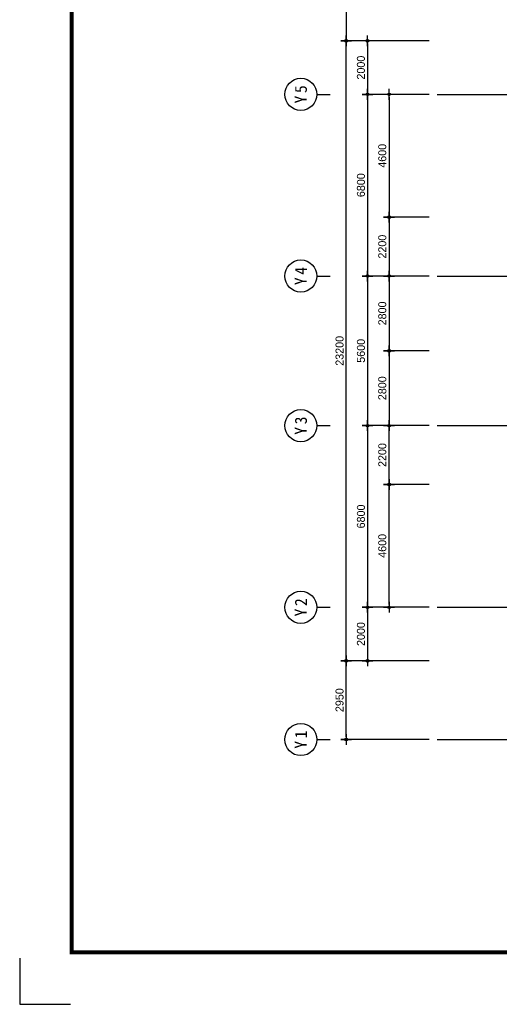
# Model space of a CAD drawing. Header units: millimetres. Extents: x 3753571 to 3837671, y -5256172 to -5196772.
# Tile 1 of 10: x 3753571 to 3771529, y -5256172 to -5219319. Entities that reach past the tile are written whole.
import ezdxf
from ezdxf.enums import TextEntityAlignment as Align

# ---------------------------------------------------------------- set-up
doc = ezdxf.new("R2010")
doc.units = ezdxf.units.MM
doc.header["$MEASUREMENT"] = 0
doc.linetypes.add('CEN', pattern=[66, 60, -2, 2, -2])
doc.layers.get('0').update_dxf_attribs({"linetype": 'CONTINUOUS'})
doc.layers.get('DEFPOINTS').update_dxf_attribs({"linetype": 'CONTINUOUS'})
for name, color, linetype in [('3', 3, 'CONTINUOUS'), ('A_GE_FORM', 7, 'CONTINUOUS'), ('CEN', 13, 'CEN'), ('DI', 1, 'CONTINUOUS'), ('DIM', 7, 'CONTINUOUS')]:
    doc.layers.add(name, color=color, linetype=linetype)
doc.styles.add('GHS', font='txt')
doc.styles.add('HY울릉도 L', font='txt')
doc.styles.add('SDP-S', font='txt')
doc.styles.add('돋움체', font='txt')
doc.dimstyles.new('SMDI-3', dxfattribs={"dimtxt": 3, "dimasz": 1, "dimexe": 2, "dimexo": 3, "dimgap": 1, "dimtad": 1, "dimdsep": 46, "dimtxsty": 'HY울릉도 L', "dimblk": 'Z_DOT', "dimcen": 2.5, "dimdle": 1.5, "dimclrd": 1, "dimclre": 1, "dimclrt": 2, "dimadec": 0, "dimazin": 0, "dimtfac": 1, "dimtix": 1, "dimtmove": 2, "dimatfit": 3, "dimldrblk": 'Z_DOT', "dimfxl": 0, "dimtvp": 1, "dimtolj": 1, "dimtzin": 0, "dimarcsym": 0})

# ---------------------------------------------------------------- blocks, each defined once
blk = doc.blocks.new('sheet _서영')
at = {"layer": 'A_GE_FORM'}
for p, q in [((-362689.99, -1059041.18), (-362689.99, -1059058.43)), ((-362689.99, -1059041.18), (-362689.99, -1059058.43)), ((-362689.99, -1059058.43), (-362670.99, -1059058.43))]:
    blk.add_line(p, q, dxfattribs=at)
at = {"layer": 'A_GE_FORM', "const_width": 1.5}
blk.add_lwpolyline([(-361868.49, -1059038.93), (-362670.49, -1059038.93), (-362670.49, -1058483.93), (-361868.49, -1058483.93)], close=True, dxfattribs=at)
blk = doc.blocks.new('Z_DOT')
at = {"layer": 'DIM', "color": 1, "ltscale": 3}
for p, q in [((-2, 0), (2, 0)), ((0, -2), (0, 2))]:
    blk.add_line(p, q, dxfattribs=at)
for radius in [0.5, 0.25]:
    blk.add_circle((0, 0), radius, dxfattribs=at)
blk = doc.blocks.new('*D26')
at = {"layer": 'DEFPOINTS', "color": 0, "ltscale": 3, "transparency": 16777216}
for p in [(3765799, -5220113), (3769199, -5220113), (3769199, -5243313)]:
    blk.add_point(p, dxfattribs=at)
at = {"layer": 'DIM', "color": 1, "lineweight": -2, "ltscale": 3, "transparency": 16777216}
for p, q in [((3768899, -5220113), (3765599, -5220113)), ((3765799, -5243213), (3765799, -5220213)), ((3768899, -5243313), (3765599, -5243313))]:
    blk.add_line(p, q, dxfattribs=at)
at = {"layer": 'DIM', "color": 1, "lineweight": -2, "ltscale": 3, "transparency": 16777216, "xscale": 100, "yscale": 100, "zscale": 100}
for p, rotation in [((3765799, -5220113), 90), ((3765799, -5243313), 270)]:
    blk.add_blockref('Z_DOT', p, dxfattribs=dict(at, rotation=rotation))
at = {"layer": 'DIM', "color": 2, "ltscale": 3, "transparency": 16777216, "insert": (3765549, -5231713), "char_height": 300, "attachment_point": 5, "rotation": 90, "style": 'SDP-S'}
blk.add_mtext('\\A1;23200', dxfattribs=at)
blk = doc.blocks.new('*D27')
at = {"layer": 'DEFPOINTS', "color": 0, "ltscale": 3, "transparency": 16777216}
for p in [(3769199, -5210763), (3765799, -5220113), (3769199, -5220113)]:
    blk.add_point(p, dxfattribs=at)
at = {"layer": 'DIM', "color": 1, "lineweight": -2, "ltscale": 3, "transparency": 16777216}
for p, q in [((3768899, -5210763), (3765599, -5210763)), ((3765799, -5210863), (3765799, -5220013)), ((3768899, -5220113), (3765599, -5220113))]:
    blk.add_line(p, q, dxfattribs=at)
at = {"layer": 'DIM', "color": 1, "lineweight": -2, "ltscale": 3, "transparency": 16777216, "xscale": 100, "yscale": 100, "zscale": 100}
for p, rotation in [((3765799, -5210763), 90), ((3765799, -5220113), 270)]:
    blk.add_blockref('Z_DOT', p, dxfattribs=dict(at, rotation=rotation))
at = {"layer": 'DIM', "color": 2, "ltscale": 3, "transparency": 16777216, "insert": (3765549, -5215438), "char_height": 300, "attachment_point": 5, "rotation": 90, "style": 'SDP-S'}
blk.add_mtext('\\A1;9350', dxfattribs=at)
blk = doc.blocks.new('CCS111')
blk.add_line((0, 8), (0, 3))
blk.add_circle((0, 14), 6)
at = {"color": 3, "style": 'GHS'}
for tag, p in [('X', (-2.45, 14.02)), ('1', (1.44, 14.02))]:
    blk.add_attdef(tag, text='', height=4.5, dxfattribs=at).set_placement(p, align=Align.MIDDLE_CENTER)
blk = doc.blocks.new('*D28')
at = {"layer": 'DEFPOINTS', "color": 0, "ltscale": 3, "transparency": 16777216}
for p in [(3769199, -5220113), (3766599, -5222113), (3769199, -5222113)]:
    blk.add_point(p, dxfattribs=at)
at = {"layer": 'DIM', "color": 1, "lineweight": -2, "ltscale": 3, "transparency": 16777216}
for p, q in [((3768899, -5220113), (3766399, -5220113)), ((3766599, -5220213), (3766599, -5222013)), ((3768899, -5222113), (3766399, -5222113))]:
    blk.add_line(p, q, dxfattribs=at)
at = {"layer": 'DIM', "color": 1, "lineweight": -2, "ltscale": 3, "transparency": 16777216, "xscale": 100, "yscale": 100, "zscale": 100}
for p, rotation in [((3766599, -5220113), 90), ((3766599, -5222113), 270)]:
    blk.add_blockref('Z_DOT', p, dxfattribs=dict(at, rotation=rotation))
at = {"layer": 'DIM', "color": 2, "ltscale": 3, "transparency": 16777216, "insert": (3766349, -5221113), "char_height": 300, "attachment_point": 5, "rotation": 90, "style": 'SDP-S'}
blk.add_mtext('\\A1;2000', dxfattribs=at)
blk = doc.blocks.new('*D29')
at = {"layer": 'DEFPOINTS', "color": 0, "ltscale": 3, "transparency": 16777216}
for p in [(3769199, -5222113), (3766599, -5228913), (3769199, -5228913)]:
    blk.add_point(p, dxfattribs=at)
at = {"layer": 'DIM', "color": 1, "lineweight": -2, "ltscale": 3, "transparency": 16777216}
for p, q in [((3768899, -5222113), (3766399, -5222113)), ((3766599, -5222213), (3766599, -5228813)), ((3768899, -5228913), (3766399, -5228913))]:
    blk.add_line(p, q, dxfattribs=at)
at = {"layer": 'DIM', "color": 1, "lineweight": -2, "ltscale": 3, "transparency": 16777216, "xscale": 100, "yscale": 100, "zscale": 100}
for p, rotation in [((3766599, -5222113), 90), ((3766599, -5228913), 270)]:
    blk.add_blockref('Z_DOT', p, dxfattribs=dict(at, rotation=rotation))
at = {"layer": 'DIM', "color": 2, "ltscale": 3, "transparency": 16777216, "insert": (3766349, -5225513), "char_height": 300, "attachment_point": 5, "rotation": 90, "style": 'SDP-S'}
blk.add_mtext('\\A1;6800', dxfattribs=at)
blk = doc.blocks.new('*D30')
at = {"layer": 'DEFPOINTS', "color": 0, "ltscale": 3, "transparency": 16777216}
for p in [(3769199, -5228913), (3766599, -5234513), (3769199, -5234513)]:
    blk.add_point(p, dxfattribs=at)
at = {"layer": 'DIM', "color": 1, "lineweight": -2, "ltscale": 3, "transparency": 16777216}
for p, q in [((3768899, -5228913), (3766399, -5228913)), ((3766599, -5229013), (3766599, -5234413)), ((3768899, -5234513), (3766399, -5234513))]:
    blk.add_line(p, q, dxfattribs=at)
at = {"layer": 'DIM', "color": 1, "lineweight": -2, "ltscale": 3, "transparency": 16777216, "xscale": 100, "yscale": 100, "zscale": 100}
for p, rotation in [((3766599, -5228913), 90), ((3766599, -5234513), 270)]:
    blk.add_blockref('Z_DOT', p, dxfattribs=dict(at, rotation=rotation))
at = {"layer": 'DIM', "color": 2, "ltscale": 3, "transparency": 16777216, "insert": (3766349, -5231713), "char_height": 300, "attachment_point": 5, "rotation": 90, "style": 'SDP-S'}
blk.add_mtext('\\A1;5600', dxfattribs=at)
blk = doc.blocks.new('*D31')
at = {"layer": 'DEFPOINTS', "color": 0, "ltscale": 3, "transparency": 16777216}
for p in [(3769199, -5234513), (3766599, -5241313), (3769199, -5241313)]:
    blk.add_point(p, dxfattribs=at)
at = {"layer": 'DIM', "color": 1, "lineweight": -2, "ltscale": 3, "transparency": 16777216}
for p, q in [((3768899, -5234513), (3766399, -5234513)), ((3766599, -5234613), (3766599, -5241213)), ((3768899, -5241313), (3766399, -5241313))]:
    blk.add_line(p, q, dxfattribs=at)
at = {"layer": 'DIM', "color": 1, "lineweight": -2, "ltscale": 3, "transparency": 16777216, "xscale": 100, "yscale": 100, "zscale": 100}
for p, rotation in [((3766599, -5234513), 90), ((3766599, -5241313), 270)]:
    blk.add_blockref('Z_DOT', p, dxfattribs=dict(at, rotation=rotation))
at = {"layer": 'DIM', "color": 2, "ltscale": 3, "transparency": 16777216, "insert": (3766349, -5237913), "char_height": 300, "attachment_point": 5, "rotation": 90, "style": 'SDP-S'}
blk.add_mtext('\\A1;6800', dxfattribs=at)
blk = doc.blocks.new('*D32')
at = {"layer": 'DEFPOINTS', "color": 0, "ltscale": 3, "transparency": 16777216}
for p in [(3769199, -5241313), (3766599, -5243313), (3769199, -5243313)]:
    blk.add_point(p, dxfattribs=at)
at = {"layer": 'DIM', "color": 1, "lineweight": -2, "ltscale": 3, "transparency": 16777216}
for p, q in [((3768899, -5241313), (3766399, -5241313)), ((3766599, -5241413), (3766599, -5243213)), ((3768899, -5243313), (3766399, -5243313))]:
    blk.add_line(p, q, dxfattribs=at)
at = {"layer": 'DIM', "color": 1, "lineweight": -2, "ltscale": 3, "transparency": 16777216, "xscale": 100, "yscale": 100, "zscale": 100}
for p, rotation in [((3766599, -5241313), 90), ((3766599, -5243313), 270)]:
    blk.add_blockref('Z_DOT', p, dxfattribs=dict(at, rotation=rotation))
at = {"layer": 'DIM', "color": 2, "ltscale": 3, "transparency": 16777216, "insert": (3766349, -5242313), "char_height": 300, "attachment_point": 5, "rotation": 90, "style": 'SDP-S'}
blk.add_mtext('\\A1;2000', dxfattribs=at)
blk = doc.blocks.new('*D33')
at = {"layer": 'DEFPOINTS', "color": 0, "ltscale": 3, "transparency": 16777216}
for p in [(3769199, -5222113), (3767399, -5226713), (3769199, -5226713)]:
    blk.add_point(p, dxfattribs=at)
at = {"layer": 'DIM', "color": 1, "lineweight": -2, "ltscale": 3, "transparency": 16777216}
for p, q in [((3768899, -5222113), (3767199, -5222113)), ((3767399, -5222213), (3767399, -5226613)), ((3768899, -5226713), (3767199, -5226713))]:
    blk.add_line(p, q, dxfattribs=at)
at = {"layer": 'DIM', "color": 1, "lineweight": -2, "ltscale": 3, "transparency": 16777216, "xscale": 100, "yscale": 100, "zscale": 100}
for p, rotation in [((3767399, -5222113), 90), ((3767399, -5226713), 270)]:
    blk.add_blockref('Z_DOT', p, dxfattribs=dict(at, rotation=rotation))
at = {"layer": 'DIM', "color": 2, "ltscale": 3, "transparency": 16777216, "insert": (3767149, -5224413), "char_height": 300, "attachment_point": 5, "rotation": 90, "style": 'SDP-S'}
blk.add_mtext('\\A1;4600', dxfattribs=at)
blk = doc.blocks.new('*D34')
at = {"layer": 'DEFPOINTS', "color": 0, "ltscale": 3, "transparency": 16777216}
for p in [(3769199, -5226713), (3767399, -5228913), (3769199, -5228913)]:
    blk.add_point(p, dxfattribs=at)
at = {"layer": 'DIM', "color": 1, "lineweight": -2, "ltscale": 3, "transparency": 16777216}
for p, q in [((3768899, -5226713), (3767199, -5226713)), ((3767399, -5226813), (3767399, -5228813)), ((3768899, -5228913), (3767199, -5228913))]:
    blk.add_line(p, q, dxfattribs=at)
at = {"layer": 'DIM', "color": 1, "lineweight": -2, "ltscale": 3, "transparency": 16777216, "xscale": 100, "yscale": 100, "zscale": 100}
for p, rotation in [((3767399, -5226713), 90), ((3767399, -5228913), 270)]:
    blk.add_blockref('Z_DOT', p, dxfattribs=dict(at, rotation=rotation))
at = {"layer": 'DIM', "color": 2, "ltscale": 3, "transparency": 16777216, "insert": (3767149, -5227813), "char_height": 300, "attachment_point": 5, "rotation": 90, "style": 'SDP-S'}
blk.add_mtext('\\A1;2200', dxfattribs=at)
blk = doc.blocks.new('*D35')
at = {"layer": 'DEFPOINTS', "color": 0, "ltscale": 3, "transparency": 16777216}
for p in [(3765799, -5243313), (3769199, -5243313), (3769199, -5246263)]:
    blk.add_point(p, dxfattribs=at)
at = {"layer": 'DIM', "color": 1, "lineweight": -2, "ltscale": 3, "transparency": 16777216}
for p, q in [((3768899, -5243313), (3765599, -5243313)), ((3765799, -5246163), (3765799, -5243413)), ((3768899, -5246263), (3765599, -5246263))]:
    blk.add_line(p, q, dxfattribs=at)
at = {"layer": 'DIM', "color": 1, "lineweight": -2, "ltscale": 3, "transparency": 16777216, "xscale": 100, "yscale": 100, "zscale": 100}
for p, rotation in [((3765799, -5243313), 90), ((3765799, -5246263), 270)]:
    blk.add_blockref('Z_DOT', p, dxfattribs=dict(at, rotation=rotation))
at = {"layer": 'DIM', "color": 2, "ltscale": 3, "transparency": 16777216, "insert": (3765549, -5244788), "char_height": 300, "attachment_point": 5, "rotation": 90, "style": 'SDP-S'}
blk.add_mtext('\\A1;2950', dxfattribs=at)
blk = doc.blocks.new('*D36')
at = {"layer": 'DEFPOINTS', "color": 0, "ltscale": 3, "transparency": 16777216}
for p in [(3767399, -5236713), (3769199, -5236713), (3769199, -5241313)]:
    blk.add_point(p, dxfattribs=at)
at = {"layer": 'DIM', "color": 1, "lineweight": -2, "ltscale": 3, "transparency": 16777216}
for p, q in [((3768899, -5236713), (3767199, -5236713)), ((3767399, -5241213), (3767399, -5236813)), ((3768899, -5241313), (3767199, -5241313))]:
    blk.add_line(p, q, dxfattribs=at)
at = {"layer": 'DIM', "color": 1, "lineweight": -2, "ltscale": 3, "transparency": 16777216, "xscale": 100, "yscale": 100, "zscale": 100}
for p, rotation in [((3767399, -5236713), 90), ((3767399, -5241313), 270)]:
    blk.add_blockref('Z_DOT', p, dxfattribs=dict(at, rotation=rotation))
at = {"layer": 'DIM', "color": 2, "ltscale": 3, "transparency": 16777216, "insert": (3767149, -5239013), "char_height": 300, "attachment_point": 5, "rotation": 90, "style": 'SDP-S'}
blk.add_mtext('\\A1;4600', dxfattribs=at)
blk = doc.blocks.new('*D37')
at = {"layer": 'DEFPOINTS', "color": 0, "ltscale": 3, "transparency": 16777216}
for p in [(3767399, -5234513), (3769199, -5234513), (3769199, -5236713)]:
    blk.add_point(p, dxfattribs=at)
at = {"layer": 'DIM', "color": 1, "lineweight": -2, "ltscale": 3, "transparency": 16777216}
for p, q in [((3768899, -5234513), (3767199, -5234513)), ((3767399, -5236613), (3767399, -5234613)), ((3768899, -5236713), (3767199, -5236713))]:
    blk.add_line(p, q, dxfattribs=at)
at = {"layer": 'DIM', "color": 1, "lineweight": -2, "ltscale": 3, "transparency": 16777216, "xscale": 100, "yscale": 100, "zscale": 100}
for p, rotation in [((3767399, -5234513), 90), ((3767399, -5236713), 270)]:
    blk.add_blockref('Z_DOT', p, dxfattribs=dict(at, rotation=rotation))
at = {"layer": 'DIM', "color": 2, "ltscale": 3, "transparency": 16777216, "insert": (3767149, -5235613), "char_height": 300, "attachment_point": 5, "rotation": 90, "style": 'SDP-S'}
blk.add_mtext('\\A1;2200', dxfattribs=at)
blk = doc.blocks.new('*D38')
at = {"layer": 'DEFPOINTS', "color": 0, "ltscale": 3, "transparency": 16777216}
for p in [(3769199, -5228913), (3767399, -5231713), (3769199, -5231713)]:
    blk.add_point(p, dxfattribs=at)
at = {"layer": 'DIM', "color": 1, "lineweight": -2, "ltscale": 3, "transparency": 16777216}
for p, q in [((3768899, -5228913), (3767199, -5228913)), ((3767399, -5229013), (3767399, -5231613)), ((3768899, -5231713), (3767199, -5231713))]:
    blk.add_line(p, q, dxfattribs=at)
at = {"layer": 'DIM', "color": 1, "lineweight": -2, "ltscale": 3, "transparency": 16777216, "xscale": 100, "yscale": 100, "zscale": 100}
for p, rotation in [((3767399, -5228913), 90), ((3767399, -5231713), 270)]:
    blk.add_blockref('Z_DOT', p, dxfattribs=dict(at, rotation=rotation))
at = {"layer": 'DIM', "color": 2, "ltscale": 3, "transparency": 16777216, "insert": (3767149, -5230313), "char_height": 300, "attachment_point": 5, "rotation": 90, "style": 'SDP-S'}
blk.add_mtext('\\A1;2800', dxfattribs=at)
blk = doc.blocks.new('*D39')
at = {"layer": 'DEFPOINTS', "color": 0, "ltscale": 3, "transparency": 16777216}
for p in [(3769199, -5231713), (3767399, -5234513), (3769199, -5234513)]:
    blk.add_point(p, dxfattribs=at)
at = {"layer": 'DIM', "color": 1, "lineweight": -2, "ltscale": 3, "transparency": 16777216}
for p, q in [((3768899, -5231713), (3767199, -5231713)), ((3767399, -5231813), (3767399, -5234413)), ((3768899, -5234513), (3767199, -5234513))]:
    blk.add_line(p, q, dxfattribs=at)
at = {"layer": 'DIM', "color": 1, "lineweight": -2, "ltscale": 3, "transparency": 16777216, "xscale": 100, "yscale": 100, "zscale": 100}
for p, rotation in [((3767399, -5231713), 90), ((3767399, -5234513), 270)]:
    blk.add_blockref('Z_DOT', p, dxfattribs=dict(at, rotation=rotation))
at = {"layer": 'DIM', "color": 2, "ltscale": 3, "transparency": 16777216, "insert": (3767149, -5233113), "char_height": 300, "attachment_point": 5, "rotation": 90, "style": 'SDP-S'}
blk.add_mtext('\\A1;2800', dxfattribs=at)

msp = doc.modelspace()

# ---------------------------------------------------------------- linework, layer by layer
at = {"layer": 'CEN', "ltscale": 100}
for p, q in [((3769198.874, -5222112.953), (3820057.54, -5222112.953)), ((3769198.874, -5228912.953), (3820057.54, -5228912.953)), ((3769198.874, -5234512.953), (3820057.54, -5234512.953)), ((3769198.874, -5241312.953), (3820057.54, -5241312.953)), ((3769198.874, -5246262.953), (3820057.54, -5246262.953))]:
    msp.add_line(p, q, dxfattribs=at)

# ---------------------------------------------------------------- block references
at = {"layer": '3', "xscale": 100, "yscale": 100, "zscale": 100}
msp.add_blockref('sheet _서영', (40022570.4, 100649671.693), dxfattribs=at)
at = {"layer": 'DI'}
ref = msp.add_blockref('CCS111', (3765498.874, -5222112.953), dxfattribs=dict(at, xscale=100, yscale=100, zscale=100, rotation=90))
ref.add_attrib('1', '5', dxfattribs={"layer": '0', "color": 3, "height": 450, "rotation": 90, "style": '돋움체'}).set_placement((3764098.079, -5221919.203), align=Align.MIDDLE_CENTER)
ref.add_attrib('X', 'Y', dxfattribs={"layer": '0', "color": 3, "height": 450, "rotation": 90, "style": '돋움체'}).set_placement((3764097.083, -5222308.157), align=Align.MIDDLE_CENTER)
ref = msp.add_blockref('CCS111', (3765498.874, -5228912.953), dxfattribs=dict(at, xscale=100, yscale=100, zscale=100, rotation=90))
ref.add_attrib('1', '4', dxfattribs={"layer": '0', "color": 3, "height": 450, "rotation": 90, "style": '돋움체'}).set_placement((3764098.079, -5228719.203), align=Align.MIDDLE_CENTER)
ref.add_attrib('X', 'Y', dxfattribs={"layer": '0', "color": 3, "height": 450, "rotation": 90, "style": '돋움체'}).set_placement((3764097.083, -5229108.157), align=Align.MIDDLE_CENTER)
ref = msp.add_blockref('CCS111', (3765498.874, -5234512.953), dxfattribs=dict(at, xscale=100, yscale=100, zscale=100, rotation=90))
ref.add_attrib('1', '3', dxfattribs={"layer": '0', "color": 3, "height": 450, "rotation": 90, "style": '돋움체'}).set_placement((3764098.079, -5234319.203), align=Align.MIDDLE_CENTER)
ref.add_attrib('X', 'Y', dxfattribs={"layer": '0', "color": 3, "height": 450, "rotation": 90, "style": '돋움체'}).set_placement((3764097.083, -5234708.157), align=Align.MIDDLE_CENTER)
ref = msp.add_blockref('CCS111', (3765498.874, -5241312.953), dxfattribs=dict(at, xscale=100, yscale=100, zscale=100, rotation=90))
ref.add_attrib('1', '2', dxfattribs={"layer": '0', "color": 3, "height": 450, "rotation": 90, "style": '돋움체'}).set_placement((3764098.079, -5241119.203), align=Align.MIDDLE_CENTER)
ref.add_attrib('X', 'Y', dxfattribs={"layer": '0', "color": 3, "height": 450, "rotation": 90, "style": '돋움체'}).set_placement((3764097.083, -5241508.157), align=Align.MIDDLE_CENTER)
ref = msp.add_blockref('CCS111', (3765498.874, -5246262.953), dxfattribs=dict(at, xscale=100, yscale=100, zscale=100, rotation=90))
ref.add_attrib('1', '1', dxfattribs={"layer": '0', "color": 3, "height": 450, "rotation": 90, "style": '돋움체'}).set_placement((3764098.079, -5246069.203), align=Align.MIDDLE_CENTER)
ref.add_attrib('X', 'Y', dxfattribs={"layer": '0', "color": 3, "height": 450, "rotation": 90, "style": '돋움체'}).set_placement((3764097.083, -5246458.157), align=Align.MIDDLE_CENTER)

# ---------------------------------------------------------------- dimensions: what is measured, and where the dimension line sits
at = {"layer": 'DIM', "ltscale": 3}
for base, p1, p2, angle, picture, middle in [((3765798.874, -5220112.953), (3769198.874, -5210762.953), (3769198.874, -5220112.953), 90, '*D27', (3765548.67, -5215437.953)), ((3765798.874, -5220112.953), (3769198.874, -5243312.953), (3769198.874, -5220112.953), 90, '*D26', (3765548.67, -5231712.953)), ((3766598.874, -5222112.953), (3769198.874, -5220112.953), (3769198.874, -5222112.953), 90, '*D28', (3766348.67, -5221112.953)), ((3766598.874, -5228912.953), (3769198.874, -5222112.953), (3769198.874, -5228912.953), 90, '*D29', (3766348.67, -5225512.953)), ((3767398.916, -5226712.953), (3769198.874, -5222112.953), (3769198.874, -5226712.953), 90, '*D33', (3767148.713, -5224412.953)), ((3767398.916, -5228912.953), (3769198.874, -5226712.953), (3769198.874, -5228912.953), 90, '*D34', (3767148.713, -5227812.953)), ((3766598.874, -5234512.953), (3769198.874, -5228912.953), (3769198.874, -5234512.953), 90, '*D30', (3766348.67, -5231712.953)), ((3767398.916, -5231712.953), (3769198.874, -5228912.953), (3769198.874, -5231712.953), 90, '*D38', (3767148.713, -5230312.953)), ((3767398.916, -5234512.953), (3769198.874, -5231712.953), (3769198.874, -5234512.953), 90, '*D39', (3767148.713, -5233112.953)), ((3766598.874, -5241312.953), (3769198.874, -5234512.953), (3769198.874, -5241312.953), 90, '*D31', (3766348.67, -5237912.953)), ((3767398.916, -5234512.953), (3769198.874, -5236712.953), (3769198.874, -5234512.953), 270, '*D37', (3767148.713, -5235612.953)), ((3767398.916, -5236712.953), (3769198.874, -5241312.953), (3769198.874, -5236712.953), 270, '*D36', (3767148.713, -5239012.953)), ((3766598.874, -5243312.953), (3769198.874, -5241312.953), (3769198.874, -5243312.953), 90, '*D32', (3766348.67, -5242312.953)), ((3765798.874, -5243312.953), (3769198.874, -5246262.953), (3769198.874, -5243312.953), 270, '*D35', (3765548.67, -5244787.953))]:
    dim = msp.add_linear_dim(base=base, p1=p1, p2=p2, angle=angle, dimstyle='SMDI-3', override={"dimscale": 100, "dimtxsty": 'SDP-S'}, dxfattribs=at)
    dim.commit()
    dim.dimension.update_dxf_attribs({"geometry": picture, "text_midpoint": middle})

doc.saveas('drawing.dxf')
